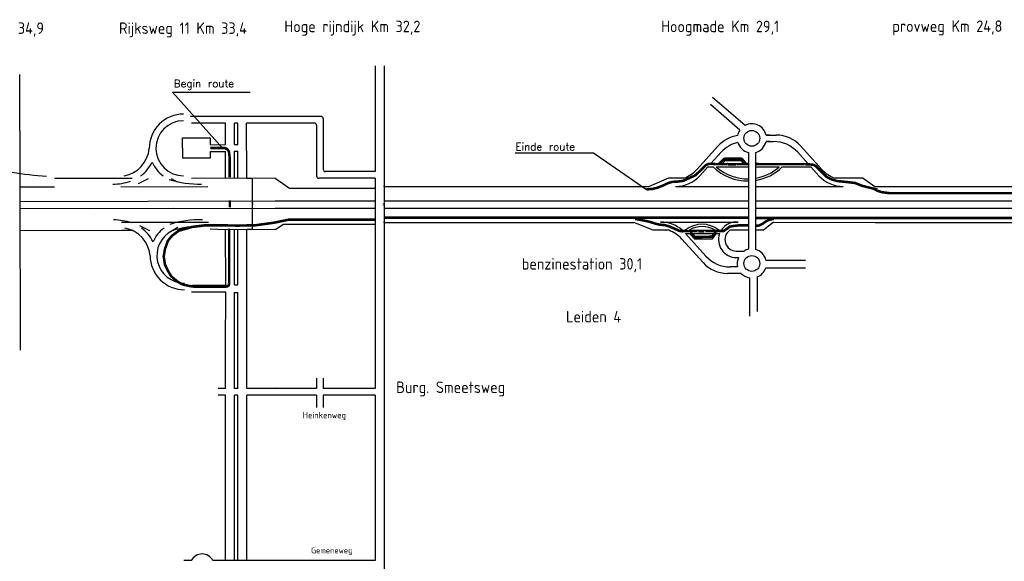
# Model space of a CAD drawing. Header units: metres. Extents: x 361 to 18396, y -7433 to 4904.
# Tile 27 of 30: x 10538 to 13256, y 1199 to 2693. Entities that reach past the tile are written whole.
import ezdxf

# ---------------------------------------------------------------- set-up
doc = ezdxf.new("R2010")
doc.units = ezdxf.units.M
doc.linetypes.add('ACAD_ISO03W100', pattern=[30, 12, -18])
for name, color, linetype in [('ONDERGROND', 7, 'Continuous'), ('Tekenwerk', 7, 'Continuous'), ('VBL-XX-ONDERGROND', 7, 'Continuous'), ('VMH-XX-LEIDEN4', 7, 'Continuous')]:
    doc.layers.add(name, color=color, linetype=linetype)
doc.styles.add('ISO', font='ISO.SHX')
doc.styles.add('ISO35', font='ISO.SHX')
doc.styles.add('SASBO', font='TXT.SHX')
doc.dimstyles.new('ISO-25', dxfattribs={"dimtxt": 2.5, "dimasz": 2.5, "dimexe": 1.25, "dimexo": 0.625, "dimtad": 1, "dimtxsty": 'Standard', "dimcen": 2.5, "dimadec": 0, "dimazin": 0, "dimtfac": 1, "dimtmove": 0, "dimatfit": 3, "dimfxl": 0, "dimarcsym": 0})

# ---------------------------------------------------------------- blocks, each defined once
blk = doc.blocks.new('*D35')
at = {"color": 0, "lineweight": -2}
for p, q in [((11543.1, 2233.2), (11542.5, 2233.2)), ((11543.7, 2230.7), (11543.7, 2136.1)), ((11543.1, 2133.6), (11542.5, 2133.6))]:
    blk.add_line(p, q, dxfattribs=at)
at = {"color": 0}
for points in [[(11543.3, 2230.7), (11544.2, 2230.7), (11543.7, 2233.2)], [(11543.3, 2136.1), (11544.2, 2136.1), (11543.7, 2133.6)]]:
    blk.add_solid(points, dxfattribs=at)
at = {"layer": 'Defpoints', "color": 0}
for p in [(11543.7, 2233.2, 0), (11543.7, 2133.6, 0), (11543.7, 2133.6)]:
    blk.add_point(p, dxfattribs=at)
at = {"color": 0, "insert": (11541.7, 2183.4), "char_height": 2.5, "attachment_point": 5, "rotation": 90}
blk.add_mtext('99,63', dxfattribs=at)
blk = doc.blocks.new('*D36')
at = {"color": 0, "lineweight": -2}
for p, q in [((11165.2, 2255.9), (11181, 2255.9)), ((11179.7, 2253.4), (11180, 2117.5)), ((11165.4, 2115), (11181.2, 2115))]:
    blk.add_line(p, q, dxfattribs=at)
at = {"color": 0}
for points in [[(11180.2, 2253.4), (11179.3, 2253.4), (11179.7, 2255.9)], [(11180.4, 2117.5), (11179.5, 2117.5), (11180, 2115)]]:
    blk.add_solid(points, dxfattribs=at)
at = {"layer": 'Defpoints', "color": 0}
for p in [(11164.6, 2255.9, 181985613.7), (11164.8, 2115, 181985615.5), (11180, 2115)]:
    blk.add_point(p, dxfattribs=at)
at = {"color": 0, "insert": (11181.9, 2185.5), "char_height": 2.5, "attachment_point": 5, "rotation": 270.0886}
blk.add_mtext('140,91', dxfattribs=at)

msp = doc.modelspace()

# ---------------------------------------------------------------- linework, layer by layer
at = {"color": 1, "const_width": 7}
for points in [[(12467.381, 2293.914), (12482.523, 2308.965), (12485.442, 2310.039), (12529.369, 2310.039), (12531.826, 2308.657), (12540.581, 2295.912)], [(12492.28, 2294.888), (12459.329, 2294.557)], [(12549.132, 2295.012), (12516.182, 2294.682)], [(12704.753, 2294.648), (12570.321, 2294.873)], [(12389.291, 2106.339), (12401.826, 2093.652), (12449.954, 2094.58), (12459.858, 2109.279)]]:
    msp.add_lwpolyline(points, dxfattribs=at)
at = {"color": 1, "ltscale": 0.05, "const_width": 7, "flags": 128}
for points in [[(12458.868, 2294.722), (12452.847, 2295.474), (12440.806, 2295.725), (12431.524, 2291.963), (12424.248, 2284.187), (12413.963, 2274.155), (12403.175, 2264.122), (12387.371, 2256.849), (12370.061, 2248.822), (12351.747, 2246.314), (12340.207, 2246.063), (12327.162, 2242.301), (12313.113, 2235.529), (12298.312, 2229.76), (12285.267, 2226.5), (12268.208, 2224.995)], [(12905.389, 2224.522), (12862.794, 2235.162), (12844.026, 2242.785), (12818.806, 2245.717), (12794.759, 2248.062), (12778.923, 2252.753), (12766.02, 2259.203), (12743.468, 2281.067), (12735.826, 2289.287), (12731.225, 2292.142), (12725.83, 2293.253), (12715.675, 2294.363), (12706.314, 2294.363)], [(12569.847, 2125.123), (12577.065, 2125.123), (12581.44, 2126.435), (12588.877, 2130.371), (12596.751, 2136.057), (12606.375, 2140.868), (12619.281, 2144.148)], [(12236.996, 2143.7), (12261.311, 2139.114), (12277.139, 2135.674), (12293.092, 2130.425), (12304.21, 2128), (12317.956, 2126.585), (12328.669, 2123.756), (12342.82, 2117.895), (12359.068, 2110.658), (12366.55, 2109.589), (12376.882, 2109.945), (12390.654, 2109.688), (12409.491, 2109.922)], [(12430.854, 2110.601), (12473.068, 2110.351), (12481.166, 2110.351), (12491.728, 2117.567), (12498.241, 2122.495), (12505.676, 2123.774), (12523.934, 2126), (12548.872, 2126)]]:
    msp.add_lwpolyline(points, dxfattribs=at)
at = {"color": 5, "const_width": 7}
msp.add_lwpolyline([(12492.75, 2294.21), (12515.213, 2294.21)], dxfattribs=at)
at = {"color": 5, "linetype": 'ACAD_ISO03W100', "ltscale": 0.05, "const_width": 7}
msp.add_lwpolyline([(12411.215, 2109.642), (12428.144, 2109.642)], dxfattribs=at)
at = {"layer": 'ONDERGROND', "color": 7, "extrusion": (-0.040495, 0.012451, 0.999102)}
for p, q in [((10538.989, 2231.779, 181985588.671), (10538.509, 2542.171, 181985584.783)), ((11245.464, 2426.511, 181985614.878), (11009.244, 2426.026, 181985605.31)), ((11105.95, 2407.775, 181985609.457), (11011.987, 2407.582, 181985605.651)), ((11139.748, 2407.845, 181985610.826), (11130.53, 2407.826, 181985610.453)), ((11245.464, 2408.062, 181985615.108), (11164.328, 2407.895, 181985611.822)), ((11164.563, 2255.898, 181985613.726), (11164.328, 2407.895, 181985611.822)), ((11063.927, 2348.407, 181985608.494), (11106.041, 2348.493, 181985610.2)), ((11063.955, 2329.958, 181985608.725), (11106.07, 2330.044, 181985610.431)), ((11106.185, 2255.778, 181985611.361), (11106.07, 2330.044, 181985610.431)), ((11130.765, 2255.829, 181985612.357), (11130.65, 2330.095, 181985611.426)), ((11139.983, 2255.848, 181985612.73), (11139.868, 2330.114, 181985611.8)), ((11243.214, 2256.06, 181985616.911), (11012.222, 2255.585, 181985607.555)), ((11243.214, 2256.06, 181985616.911), (11245.464, 2254.479, 181985617.022)), ((10538.989, 2231.779, 181985588.671), (10634.114, 2231.974, 181985592.524)), ((10539.685, 1781.405, 181985594.312), (10538.989, 2231.779, 181985588.671)), ((10848.44, 2255.249, 181985600.921), (10634.099, 2254.809, 181985592.239)), ((10848.44, 2255.249, 181985600.921), (10730.095, 2255.006, 181985596.127)), ((10817.135, 2232.35, 181985599.937), (11056.952, 2232.843, 181985609.651)), ((10539.05, 2191.929, 181985589.17), (11245.464, 2193.38, 181985617.784)), ((10539.081, 2172.005, 181985589.42), (10961.643, 2172.872, 181985606.536)), ((10730.223, 2172.397, 181985597.162), (11245.464, 2173.455, 181985618.032)), ((10819.285, 2134.276, 181985601.247), (11059.101, 2134.769, 181985610.961)), ((10850.66, 2111.507, 181985602.802), (10819.32, 2111.442, 181985601.533)), ((10850.66, 2111.507, 181985602.802), (10819.32, 2111.442, 181985601.533)), ((11106.403, 2114.871, 181985613.126), (11245.464, 2115.156, 181985618.759)), ((11106.642, 1960.035, 181985615.065), (11106.403, 2114.871, 181985613.126)), ((11164.502, 1791.13, 181985616.911), (11164.781, 2114.991, 181985615.49)), ((11106.642, 1960.035, 181985615.065), (11014.677, 1959.846, 181985611.34)), ((11106.671, 1941.586, 181985615.296), (11011.991, 1941.391, 181985611.461)), ((11106.078, 1791.13, 181985616.911), (11106.671, 1941.586, 181985615.296)), ((11130.677, 1791.13, 181985616.911), (11131.253, 1940.39, 181985616.307)), ((11139.902, 1791.13, 181985616.911), (11140.47, 1940.408, 181985616.681)), ((11107.081, 1676.049, 181985618.622), (11085.585, 1676.005, 181985617.751)), ((11140.879, 1676.118, 181985619.991), (11131.661, 1676.099, 181985619.618)), ((11245.464, 1676.333, 181985624.227), (11165.459, 1676.169, 181985620.987)), ((11106.078, 1657.598, 181985618.811), (11085.614, 1657.556, 181985617.982)), ((11139.902, 1657.667, 181985620.181), (11130.677, 1657.648, 181985619.808)), ((11245.464, 1657.884, 181985624.457), (11164.502, 1657.718, 181985621.178))]:
    msp.add_line(p, q, dxfattribs=at)
at = {"layer": 'ONDERGROND', "color": 7, "ltscale": 50, "extrusion": (-0.040495, 0.012451, 0.999102)}
for p, q in [((11106.041, 2348.493, 181985610.2), (11105.95, 2407.775, 181985609.457)), ((11130.622, 2348.544, 181985611.195), (11130.53, 2407.826, 181985610.453)), ((11139.839, 2348.563, 181985611.569), (11139.748, 2407.845, 181985610.826)), ((11130.622, 2348.544, 181985611.195), (11139.839, 2348.563, 181985611.569)), ((11130.65, 2330.095, 181985611.426), (11139.868, 2330.114, 181985611.8)), ((11131.22, 1961.496, 181985616.043), (11130.983, 2114.921, 181985614.121)), ((11140.438, 1961.515, 181985616.416), (11140.201, 2114.94, 181985614.495))]:
    msp.add_line(p, q, dxfattribs=at)
at = {"layer": 'ONDERGROND', "color": 7, "linetype": 'Continuous', "extrusion": (-0.040495, 0.012451, 0.999102)}
for p, q in [((10987.684, 2367.21, 181985605.169), (11063.897, 2367.367, 181985608.256)), ((10987.771, 2311.039, 181985605.873), (10987.684, 2367.21, 181985605.169)), ((11063.897, 2367.367, 181985608.256), (11063.927, 2348.407, 181985608.494)), ((11063.984, 2311.196, 181985608.96), (10987.771, 2311.039, 181985605.873)), ((11063.955, 2329.958, 181985608.725), (11063.984, 2311.196, 181985608.96)), ((10866.187, 2240.919, 181985601.819), (10893.852, 2255.342, 181985602.76)), ((10956.187, 2255.47, 181985605.285), (10972.224, 2245.962, 181985606.054)), ((10868.363, 2125.91, 181985603.34), (10896.072, 2111.6, 181985604.642)), ((10958.407, 2111.728, 181985607.167), (10974.415, 2121.301, 181985607.696)), ((10819.32, 2111.442, 181985601.533), (10539.176, 2110.867, 181985590.185)), ((11064.049, 2116.259, 181985611.392), (11106.403, 2114.871, 181985613.126))]:
    msp.add_line(p, q, dxfattribs=at)
at = {"layer": 'ONDERGROND', "color": 7, "linetype": 'Continuous', "ltscale": 50, "extrusion": (-0.040495, 0.012451, 0.999102)}
for p, q in [((11131.22, 1961.496, 181985616.043), (11140.438, 1961.515, 181985616.416)), ((11131.253, 1940.39, 181985616.307), (11140.47, 1940.408, 181985616.681))]:
    msp.add_line(p, q, dxfattribs=at)
at = {"layer": 'ONDERGROND', "color": 7, "extrusion": (-0.040495, 0.012451, 0.999102)}
for centre, radius, start, end in [((-5465.01, 7719800.145, 181821796.805), 94.455, 197.194364, 287.615936), ((-5465.01, 7719800.145, 181821796.805), 94.455, 197.194364, 287.615936), ((-5465.01, 7719800.145, 181821796.805), 76.005, 197.194364, 17.194364), ((-5419.8, 7719625.965, 181821796.805), 85.781, 27.838344, 101.174753), ((-5419.8, 7719625.965, 181821796.805), 104.232, 53.212979, 80.758128), ((-5465.01, 7719800.145, 181821796.805), 94.455, 310.985389, 340.772201), ((-6301.819, 7719224.47, 181821796.805), 1048.545, 7.803842, 13.045546), ((-5486.138, 7719582.558, 181821796.805), 183.456, 19.173311, 34.784224), ((-5640.968, 7719791.305, 181821796.805), 269.551, 359.122717, 18.582721), ((-5042.723, 7719721.863, 181821796.805), 183.456, 179.604503, 195.215414), ((-5032.855, 7719981.575, 181821796.805), 269.551, 195.806005, 215.266009), ((-5121.983, 7719720.215, 181821796.805), 85.781, 113.213976, 186.55038), ((-5121.983, 7719720.215, 181821796.805), 104.232, 133.630598, 161.175746), ((-5183.053, 7719889.488, 181821796.805), 94.455, 233.616524, 263.403337), ((-5183.053, 7719889.488, 181821796.805), 76.005, 223.100766, 17.194364), ((-5032.855, 7719981.575, 181821796.805), 251.1, 195.806005, 214.998501), ((-5183.053, 7719889.488, 181821796.805), 94.455, 286.772794, 17.194364)]:
    msp.add_arc(centre, radius, start, end, dxfattribs=at)
at = {"layer": 'Tekenwerk', "color": 18}
for p, q in [((11099.078, 2338.315), (10959.507, 2493.15)), ((10959.507, 2493.15), (11174.081, 2493.15)), ((11905.283, 2326.392), (12121.572, 2326.392)), ((12121.572, 2326.392), (12268.208, 2224.995))]:
    msp.add_line(p, q, dxfattribs=at)
at = {"layer": 'Tekenwerk', "color": 7}
for p, q in [((12540.256, 2401.662), (12449.96, 2478.464)), ((12525.658, 2388.671), (12444.886, 2459.556)), ((12469.986, 2296.619), (12482.645, 2310.45)), ((12482.645, 2310.45), (12532.173, 2310.45)), ((12532.173, 2310.45), (12542.988, 2296.619)), ((12549.858, 2326.788), (12549.858, 2060.102)), ((12569.761, 2059.645), (12569.761, 2327.245)), ((12437.439, 2286.965), (12452.233, 2286.965)), ((12446.188, 2296.619), (12469.986, 2296.619)), ((12460.91, 2286.965), (12549.858, 2286.965)), ((12477.987, 2296.619), (12485.244, 2304.548)), ((12477.987, 2296.619), (12535.496, 2296.619)), ((12485.244, 2304.548), (12529.296, 2304.548)), ((12529.296, 2304.548), (12535.496, 2296.619)), ((12542.988, 2296.619), (12549.858, 2296.619)), ((12569.761, 2296.619), (12713.537, 2296.619)), ((12569.761, 2286.965), (12634.316, 2286.965)), ((12642.992, 2286.965), (12722.286, 2286.965)), ((12306.957, 2135.135, 181985616.911), (12520.829, 2135.135, 181985616.911)), ((12366.633, 2112.594), (12375.763, 2112.594)), ((12376.097, 2102.996), (12387.347, 2102.996)), ((12385.886, 2112.594), (12457.35, 2112.594)), ((12387.347, 2102.996), (12400.676, 2088.434)), ((12395.348, 2102.996), (12454.099, 2102.996)), ((12395.348, 2102.996), (12403.274, 2094.336)), ((12403.274, 2094.336), (12447.326, 2094.336)), ((12447.326, 2094.336), (12454.099, 2102.996)), ((12450.203, 2088.434), (12461.591, 2102.996)), ((12461.591, 2102.996), (12470.019, 2102.996)), ((12467.473, 2112.594), (12474.737, 2112.594)), ((12400.676, 2088.434), (12450.203, 2088.434)), ((12598.047, 2030.289), (12707.269, 2030.289)), ((12597.373, 2009.029), (12707.269, 2009.029)), ((12552.524, 1981.152), (12552.524, 1875.25)), ((12574.117, 1983.623), (12574.117, 1888.661))]:
    msp.add_line(p, q, dxfattribs=at)
at = {"layer": 'Tekenwerk', "color": 5, "linetype": 'ACAD_ISO03W100', "ltscale": 0.05, "const_width": 7, "flags": 128}
for points in [[(11063.955, 2339.505), (11103.264, 2339.505), (11107.343, 2338.022), (11112.164, 2334.87), (11115.687, 2328.568), (11117.356, 2313.366), (11117.356, 2258.179)], [(14705.68, 2214.543), (12939.617, 2214.543), (12916.853, 2217.667), (12905.683, 2221.22), (12896.036, 2226.804)], [(11117.833, 2194.985), (11117.833, 2175.636)], [(11545.586, 2147.025), (12551.56, 2147.025)], [(12571.664, 2146.18), (13915.222, 2146.18), (13930.392, 2140.938), (13941.6, 2133.468), (13954.677, 2125.063), (13969.621, 2122.728), (14018.658, 2122.728), (14035.812, 2118.978), (14048.428, 2113.932), (14142.504, 2071.604), (14151.585, 2066.424), (14154.993, 2056.58), (14160.295, 2047.115), (14168.626, 2040.3), (14179.608, 2035.757), (14195.134, 2035.757), (14206.873, 2042.193), (14212.933, 2050.901), (14214.826, 2057.716), (14218.992, 2063.774)], [(11115.666, 1966.435), (11115.813, 1962.23), (11113.898, 1959.518), (11111.824, 1957.923), (11106.718, 1956.487), (11020.716, 1956.487), (11004.068, 1959.102), (10987.194, 1962.926), (10973.246, 1970.798), (10956.112, 1985.687), (10947.337, 1999.858), (10939.013, 2016.728), (10935.414, 2040.121), (10938.788, 2060.364), (10946.887, 2083.307), (10958.136, 2097.028), (10976.585, 2110.973), (11013.96, 2121.606), (11050.854, 2126.104), (11088.648, 2126.104), (11139.04, 2125.204), (11188.532, 2126.104), (11240.723, 2133.301), (11279.417, 2141.398), (11520.827, 2141.398)], [(11116.22, 2116.898), (11116.22, 1967.084)]]:
    msp.add_lwpolyline(points, dxfattribs=at)
at = {"layer": 'Tekenwerk', "color": 7}
for centre in [(12558.914, 2366.002), (12558.914, 2020.888)]:
    msp.add_circle(centre, 21.828, dxfattribs=at)
for centre, radius, start, end in [((12558.914, 2366.002), 40.246, 12.716496, 117.619412), ((12558.914, 2366.002), 40.246, 145.719826, 168.822001), ((12558.914, 2366.002), 40.246, 196.271057, 256.997387), ((12558.914, 2366.002), 40.246, 285.636166, 347.293745), ((12547.613, 2385.03), 136.799, 225.795223, 270.94064), ((12547.613, 2385.03), 130.897, 228.518794, 270.983054), ((12547.613, 2385.03), 136.799, 279.317564, 314.204777), ((12547.613, 2385.03), 130.897, 279.741667, 311.481206), ((12421.618, 2055.893), 72.922, 51.036743, 128.963257), ((12421.618, 2055.893), 67.02, 57.781323, 122.218677), ((12558.914, 2020.888), 40.246, 103.002613, 122.329612), ((12558.914, 2020.888), 40.246, 13.509068, 74.363834), ((12558.914, 2020.888), 40.246, 156.081306, 193.925386), ((12558.914, 2020.888), 40.246, 222.901331, 260.86531), ((12558.914, 2020.888), 40.246, 292.194089, 342.862761)]:
    msp.add_arc(centre, radius, start, end, dxfattribs=at)
at = {"layer": 'VBL-XX-ONDERGROND', "color": 7}
for p, q in [((11519.147, 2566.324, 181985616.911), (11519.147, 2274.411, 181985616.911)), ((11543.746, 2566.324, 181985616.911), (11543.746, 263.46, 181985616.911)), ((11369.8, 2426.504, 181985616.911), (11243.214, 2426.504, 181985616.911)), ((11375.95, 2420.354, 181985616.911), (11375.95, 2280.561, 181985616.911)), ((11351.35, 2408.054, 181985616.911), (11243.214, 2408.054, 181985616.911)), ((11357.5, 2401.904, 181985616.911), (11357.5, 2262.112, 181985616.911)), ((12598.173, 2374.861, 181985616.911), (12626.519, 2374.861, 181985616.911)), ((12608.944, 2374.861, 181985616.911), (12598.173, 2374.861, 181985616.911)), ((12466.32, 2345.21, 181985616.911), (12407.545, 2280.353, 181985616.911)), ((12598.175, 2357.15, 181985616.911), (12618.668, 2357.15, 181985616.911)), ((12608.944, 2357.15, 181985616.911), (12598.175, 2357.15, 181985616.911)), ((12693.405, 2345.21, 181985616.911), (12752.18, 2280.353, 181985616.911)), ((12474.171, 2327.499, 181985616.911), (12446.188, 2296.619, 181985616.911)), ((12685.554, 2327.499, 181985616.911), (12713.537, 2296.619, 181985616.911)), ((12437.439, 2286.965, 181985616.911), (12415.601, 2262.868, 181985616.911)), ((12722.286, 2286.965, 181985616.911), (12744.123, 2262.868, 181985616.911)), ((11243.214, 2256.06, 181985616.911), (11282.407, 2228.446, 181985616.911)), ((11519.147, 2274.411, 181985616.911), (11382.1, 2274.411, 181985616.911)), ((12328.696, 2256.052, 181985616.911), (12275.189, 2233.217, 181985616.911)), ((12371.272, 2256.052, 181985616.911), (12328.696, 2256.052, 181985616.911)), ((12866.132, 2256.052, 181985616.911), (12788.453, 2256.052, 181985616.911)), ((12866.132, 2256.052, 181985616.911), (12898.543, 2233.217, 181985616.911)), ((11519.147, 2255.962, 181985616.911), (11363.65, 2255.962, 181985616.911)), ((11519.147, 2255.962, 181985616.911), (11519.147, 2012.133, 181985616.911)), ((11543.746, 2233.217, 181985616.911), (12275.189, 2233.217, 181985616.911)), ((12348.715, 2233.217, 181985616.911), (12549.858, 2233.217, 181985616.911)), ((12569.761, 2233.217, 181985616.911), (12811.01, 2233.217, 181985616.911)), ((12898.543, 2233.217, 181985616.911), (12939.677, 2233.217, 181985616.911)), ((12899.299, 2233.217, 181985616.911), (13057.206, 2233.217, 181985616.911)), ((12947.044, 2233.217, 181985616.911), (13057.206, 2233.217, 181985616.911)), ((13033.133, 2233.217, 181985616.911), (13926.273, 2233.217, 181985616.911)), ((13033.133, 2233.217, 181985616.911), (13926.273, 2233.217, 181985616.911)), ((11282.407, 2228.446, 181985616.911), (11519.147, 2228.446, 181985616.911)), ((11243.214, 2193.366, 181985616.911), (11519.147, 2193.366, 181985616.911)), ((11274.588, 2193.366, 181985616.911), (11519.147, 2193.366, 181985616.911)), ((11543.746, 2193.366, 181985616.911), (12404.421, 2193.366, 181985616.911)), ((12403.907, 2193.366, 181985616.911), (12549.858, 2193.366, 181985616.911)), ((12569.761, 2193.366, 181985616.911), (12899.299, 2193.366, 181985616.911)), ((12899.299, 2193.366, 181985616.911), (13057.206, 2193.366, 181985616.911)), ((12899.299, 2193.366, 181985616.911), (13057.206, 2193.366, 181985616.911)), ((12947.044, 2193.366, 181985616.911), (13057.206, 2193.366, 181985616.911)), ((13039.049, 2193.366, 181985616.911), (14705.19, 2193.366, 181985616.911)), ((13039.049, 2193.366, 181985616.911), (13852.595, 2193.366, 181985616.911)), ((11243.214, 2173.44, 181985616.911), (11519.147, 2173.44, 181985616.911)), ((11543.746, 2173.44, 181985616.911), (12404.421, 2173.44, 181985616.911)), ((12401.726, 2173.44, 181985616.911), (12549.858, 2173.44, 181985616.911)), ((12569.761, 2173.44, 181985616.911), (12899.299, 2173.44, 181985616.911)), ((12899.299, 2173.44, 181985616.911), (13057.206, 2173.44, 181985616.911)), ((12899.299, 2173.44, 181985616.911), (13057.206, 2173.44, 181985616.911)), ((12947.044, 2173.44, 181985616.911), (13057.206, 2173.44, 181985616.911)), ((13035.284, 2173.44, 181985616.911), (14705.19, 2173.44, 181985616.911)), ((13035.284, 2173.44, 181985616.911), (13852.595, 2173.44, 181985616.911)), ((11543.746, 2133.589, 181985616.911), (12026.962, 2133.589, 181985616.911)), ((12018.134, 2133.589, 181985616.911), (12095.911, 2133.589, 181985616.911)), ((12096.843, 2133.589, 181985616.911), (12233.54, 2133.589, 181985616.911)), ((12286.834, 2112.3, 181985616.911), (12233.54, 2133.589, 181985616.911)), ((12618.482, 2134.489, 181985616.911), (12590.457, 2111.654, 181985616.911)), ((12618.482, 2134.489, 181985616.911), (12899.299, 2133.589, 181985616.911)), ((12899.299, 2133.589, 181985616.911), (13057.206, 2133.589, 181985616.911)), ((13021.253, 2133.589, 181985616.911), (13428.56, 2133.589, 181985616.911)), ((13021.253, 2133.589, 181985616.911), (13428.56, 2133.589, 181985616.911)), ((11243.214, 2115.147, 181985616.911), (11245.248, 2115.147, 181985616.911)), ((12329.513, 2112.3, 181985616.911), (12286.834, 2112.3, 181985616.911)), ((12432.413, 2040.853, 181985616.911), (12376.097, 2102.996, 181985616.911)), ((12549.858, 2112.3, 181985616.911), (12498.584, 2112.3, 181985616.911)), ((12591.249, 2112.3, 181985616.911), (12569.761, 2112.3, 181985616.911)), ((11519.147, 2067.716, 181985616.911), (11519.147, 1676.301, 181985616.911)), ((12424.561, 2023.142, 181985616.911), (12365.786, 2087.999, 181985616.911)), ((12516.101, 2054.895, 181985616.911), (12537.39, 2054.895, 181985616.911)), ((12516.232, 2037.184, 181985616.911), (12522.124, 2037.205, 181985616.911)), ((12529.432, 1993.49, 181985616.911), (12491.447, 1993.49, 181985616.911)), ((12519.85, 2011.202, 181985616.911), (12499.299, 2011.202, 181985616.911)), ((11519.147, 1764.377, 181985616.911), (11519.147, 1676.301, 181985616.911)), ((11357.5, 1704.715, 181985616.911), (11357.5, 1676.301, 181985616.911)), ((11375.95, 1704.715, 181985616.911), (11375.95, 1676.301, 181985616.911)), ((11139.902, 1676.301, 181985616.911), (11130.677, 1676.301, 181985616.911)), ((11519.147, 1676.301, 181985616.911), (11375.95, 1676.301, 181985616.911)), ((11139.902, 1657.851, 181985616.911), (11130.677, 1657.851, 181985616.911)), ((11357.5, 1657.851, 181985616.911), (11357.5, 1623.812, 181985616.911)), ((11519.147, 1657.851, 181985616.911), (11375.95, 1657.851, 181985616.911)), ((11375.95, 1657.851, 181985616.911), (11375.95, 1623.812, 181985616.911)), ((11519.147, 1657.851, 181985616.911), (11519.147, 1201.264, 181985616.911))]:
    msp.add_line(p, q, dxfattribs=at)
at = {"layer": 'VBL-XX-ONDERGROND', "color": 7, "linetype": 'Continuous'}
for p, q in [((11245.248, 2115.147, 181985616.911), (11266.556, 2128.818, 181985616.911)), ((11266.556, 2128.818, 181985616.911), (11519.147, 2128.818, 181985616.911)), ((11011.676, 1201.264, 181985616.911), (10990.602, 1201.264, 181985616.911)), ((11519.147, 1201.264, 181985616.911), (11071.293, 1201.264, 181985616.911))]:
    msp.add_line(p, q, dxfattribs=at)
at = {"layer": 'VBL-XX-ONDERGROND', "color": 7, "ltscale": 50}
for p, q in [((11106.078, 1676.301, 181985616.911), (11106.078, 1791.13, 181985616.911)), ((11130.677, 1676.301, 181985616.911), (11130.677, 1791.13, 181985616.911)), ((11139.902, 1676.301, 181985616.911), (11139.902, 1791.13, 181985616.911)), ((11164.502, 1676.301, 181985616.911), (11164.502, 1791.13, 181985616.911)), ((11106.078, 1676.047, 181985616.911), (11106.078, 1676.301, 181985616.911)), ((11357.5, 1676.301, 181985616.911), (11164.502, 1676.301, 181985616.911)), ((11106.078, 1201.264, 181985616.911), (11106.078, 1657.598, 181985616.911)), ((11130.677, 1201.264, 181985616.911), (11130.677, 1657.851, 181985616.911)), ((11139.902, 1201.264, 181985616.911), (11139.902, 1657.851, 181985616.911)), ((11139.902, 1201.264, 181985616.911), (11139.902, 1657.851, 181985616.911)), ((11357.5, 1657.851, 181985616.911), (11164.502, 1657.851, 181985616.911)), ((11164.502, 1201.264, 181985616.911), (11164.502, 1657.851, 181985616.911))]:
    msp.add_line(p, q, dxfattribs=at)
at = {"layer": 'VBL-XX-ONDERGROND', "color": 7}
for centre, radius, start, end in [((11369.8, 2420.354, 181985616.911), 6.15, 0, 90), ((11351.35, 2401.904, 181985616.911), 6.15, 0, 90), ((12533.206, 2284.596, 181985616.911), 90.265, 98.777918, 137.816314), ((12626.519, 2284.596, 181985616.911), 90.265, 42.183686, 90), ((12541.057, 2266.885, 181985616.911), 90.265, 103.308271, 137.816314), ((12618.668, 2266.885, 181985616.911), 90.265, 42.183686, 90), ((11363.65, 2262.112, 181985616.911), 6.15, 180, 270), ((11382.1, 2280.561, 181985616.911), 6.15, 180, 270), ((12348.715, 2323.482, 181985616.911), 90.265, 270, 317.816314), ((12340.658, 2340.967, 181985616.911), 90.265, 289.825104, 317.816314), ((12811.01, 2323.482, 181985616.911), 90.265, 222.183686, 270), ((12819.066, 2340.967, 181985616.911), 90.265, 222.183686, 250.174896), ((12306.957, 2044.87, 181985616.911), 90.265, 48.614362, 90), ((12516.168, 2086.27, 181985616.911), 49.087, 84.551588, 147.57011), ((12298.9, 2027.385, 181985616.911), 90.265, 42.183686, 70.174896), ((12516.168, 2086.27, 181985616.911), 49.087, 160.077545, 270.374137), ((12516.101, 2086.27, 181985616.911), 31.375, 123.938646, 270), ((12499.299, 2101.467, 181985616.911), 90.265, 222.183686, 270), ((12491.447, 2083.756, 181985616.911), 90.265, 222.183686, 270)]:
    msp.add_arc(centre, radius, start, end, dxfattribs=at)
at = {"layer": 'VBL-XX-ONDERGROND', "color": 7, "linetype": 'Continuous'}
msp.add_arc((11041.485, 1185.897, 181985616.911), 33.536, 27.272653, 152.727347, dxfattribs=at)

# ---------------------------------------------------------------- texts
at = {"layer": 'Tekenwerk', "color": 18, "linetype": 'Continuous', "style": 'SASBO'}
for s, p in [('Begin route', (10963.278, 2506.637, 43976.572)), ('Einde route', (11906.38, 2332.619, 43976.572))]:
    msp.add_text(s, height=20.80603, dxfattribs=at).set_placement(p)
at = {"layer": 'VBL-XX-ONDERGROND', "color": 7}
for s, height, style, p in [('Hoge rijndijk Km 32,2', 31.70206, 'ISO35', (11268.439, 2658.746, 181985616.911)), ('Hoogmade Km 29,1', 31.70206, 'ISO35', (12308.481, 2658.746, 181985616.911)), ('provweg Km 24,8', 31.70206, 'ISO35', (12946.71, 2659.516, 181985616.911)), ('Europaweg Km 34,9', 31.70206, 'ISO35', (10259.383, 2653.976, 181985616.911)), ('Rijksweg 11 Km 33,4', 31.70206, 'ISO35', (10812.023, 2653.976, 181985616.911)), ('benzinestation 30,1', 31.70206, 'ISO35', (11924.006, 2003.82, 181985616.911)), ('Burg. Smeetsweg', 31.70206, 'ISO35', (11577.239, 1663.478, 181985616.911)), ('Gemeneweg', 15.8882, 'ISO', (11342.277, 1221.292, 181985616.911))]:
    msp.add_text(s, height=height, dxfattribs=dict(at, style=style)).set_placement(p)
at = {"layer": 'VBL-XX-ONDERGROND', "color": 7, "linetype": 'Continuous', "style": 'ISO'}
msp.add_text('Heinkenweg', height=17.1738, dxfattribs=at).set_placement((11319.227, 1593.729, 181985616.911))
at = {"layer": 'VMH-XX-LEIDEN4', "color": 7, "style": 'ISO35'}
msp.add_text('Leiden 4', height=31.7021, dxfattribs=at).set_placement((12046.132, 1858.363, 181985616.911))

# ---------------------------------------------------------------- dimensions: what is measured, and where the dimension line sits
at = {"color": 7}
for p1, p2, distance, picture, middle in [((11164.563, 2255.898, 181985613.726), (11164.781, 2114.991, 181985615.49), 15.175, '*D36', (11181.93, 2185.471)), ((11543.746, 2233.217, 181985616.911), (11543.746, 2133.589, 181985616.911), 0, '*D35', (11541.663, 2183.403, 181985616.911))]:
    dim = msp.add_aligned_dim(p1=p1, p2=p2, distance=distance, dimstyle='ISO-25', dxfattribs=at)
    dim.commit()
    dim.dimension.update_dxf_attribs({"geometry": picture, "text_midpoint": middle})

doc.saveas('drawing.dxf')
